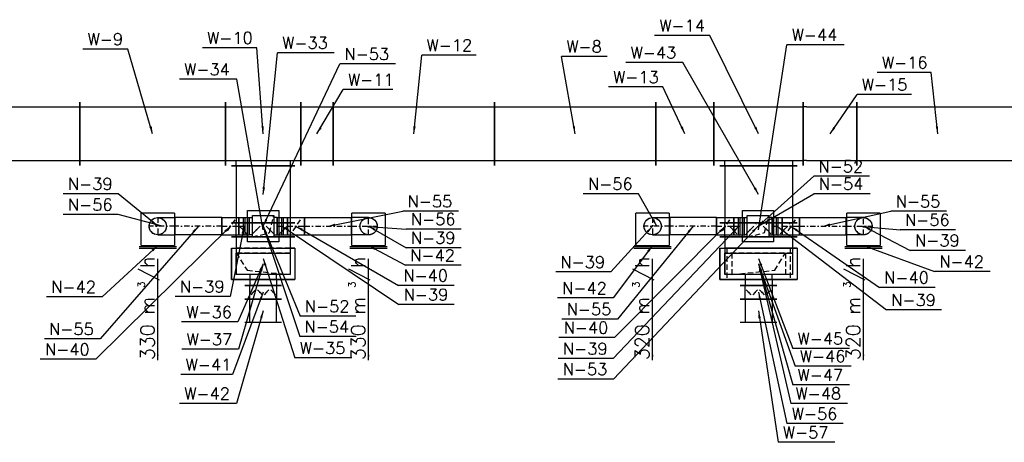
# Model space of a CAD drawing. Extents: x 109611 to 371611, y -232083 to 185490.
# Tile 21 of 24: x 302256 to 311409, y 105136 to 109067. Entities that reach past the tile are written whole.
import ezdxf

# ---------------------------------------------------------------- set-up
doc = ezdxf.new("R2010")
doc.units = 0
doc.header["$LTSCALE"] = 99.9
doc.header["$MEASUREMENT"] = 0
doc.linetypes.add('DASHDOT', pattern=[1, 0.5, -0.25, 0, -0.25])
doc.linetypes.add('DASHED', pattern=[0.75, 0.5, -0.25])
for name, color, linetype in [('FLUID-N', 7, 'Continuous'), ('FLUID-N-110-NUM', 7, 'Continuous'), ('FLUID-N-130-ARRGR', 7, 'Continuous'), ('FLUID-N-SYM', 7, 'Continuous'), ('FLUID-W', 7, 'Continuous'), ('FLUID-W-110-NUM', 7, 'Continuous')]:
    doc.layers.add(name, color=color, linetype=linetype)
doc.styles.add('FDBES', font='simplex.shx')
doc.dimstyles.new('FDBES', dxfattribs={"dimscale": 50, "dimtxt": 4, "dimasz": 2.5, "dimexe": 0.8, "dimexo": 2, "dimgap": 1, "dimtad": 1, "dimdsep": 46, "dimtxsty": 'FDBES', "dimcen": 2.5, "dimclrd": 4, "dimclre": 5, "dimadec": 0, "dimazin": 0, "dimtfac": 1, "dimtmove": 0, "dimatfit": 3, "dimfxl": 0, "dimarcsym": 0})

# ---------------------------------------------------------------- blocks, each defined once
blk = doc.blocks.new('*U537')
at = {"color": 14, "linetype": 'Continuous', "lineweight": -2}
for p, q in [((-107.5, -170), (-107.5, 170)), ((107.5, 170), (107.5, -170))]:
    blk.add_line(p, q, dxfattribs=at)
at = {"color": 0, "linetype": 'ByBlock', "lineweight": -2}
for p, q in [((-107.5, 125), (107.5, 125)), ((-107.5, -125), (107.5, -125))]:
    blk.add_line(p, q, dxfattribs=at)
blk = doc.blocks.new('*U536')
at = {"color": 14, "linetype": 'Continuous', "lineweight": -2}
for p, q in [((-65, -170), (-65, 170)), ((65, 170), (65, -170))]:
    blk.add_line(p, q, dxfattribs=at)
at = {"color": 0, "linetype": 'ByBlock', "lineweight": -2}
for p, q in [((-65, 125), (65, 125)), ((65, -125), (-65, -125))]:
    blk.add_line(p, q, dxfattribs=at)
at = {"color": 30, "linetype": 'DASHED'}
for p, q in [((0, 93.8), (-22.1, 115.8)), ((0, 93.8), (22.1, 71.7)), ((0, 31.2), (-22.1, 9.2)), ((0, 31.2), (22.1, 53.3)), ((0, -31.2), (-22.1, -9.2)), ((0, -31.2), (22.1, -53.3)), ((0, -93.8), (22.1, -71.7)), ((0, -93.8), (-22.1, -115.8))]:
    blk.add_line(p, q, dxfattribs=at)
at = {"color": 30, "linetype": 'Continuous'}
for points in [[(-4, 93.8, 8, 8, 1), (4, 93.8, 8, 8, 1)], [(-4, 31.2, 8, 8, 1), (4, 31.2, 8, 8, 1)], [(-4, -31.2, 8, 8, 1), (4, -31.2, 8, 8, 1)], [(-4, -93.8, 8, 8, 1), (4, -93.8, 8, 8, 1)]]:
    blk.add_lwpolyline(points, format="xyseb", close=True, dxfattribs=at)
blk = doc.blocks.new('*U535')
at = {"color": 30, "linetype": 'Continuous'}
for p, q in [((-145, -295), (-145, 295)), ((-145, 295), (145, 295)), ((145, 295), (145, -295)), ((145, -295), (-145, -295))]:
    blk.add_line(p, q, dxfattribs=at)
at = {"color": 0, "linetype": 'ByBlock', "lineweight": -2}
for p, q in [((-100, -250), (-100, 250)), ((-100, 250), (100, 250)), ((100, 250), (100, -250)), ((145, 125), (200, 125)), ((145, -125), (200, -125)), ((100, -250), (-100, -250))]:
    blk.add_line(p, q, dxfattribs=at)
at = {"color": 30, "linetype": 'DASHED'}
for p, q in [((60, -150), (100, 250)), ((145, 125), (100, 125)), ((-100, -250), (60, -150)), ((100, -125), (145, -125))]:
    blk.add_line(p, q, dxfattribs=at)
at = {"color": 14, "linetype": 'Continuous', "lineweight": -2}
blk.add_line((200, 170), (200, -170), dxfattribs=at)
blk = doc.blocks.new('*U534')
at = {"color": 30, "linetype": 'Continuous'}
for p, q in [((-295, -145), (-295, 145)), ((-295, 145), (295, 145)), ((295, 145), (295, -145)), ((295, -145), (-295, -145))]:
    blk.add_line(p, q, dxfattribs=at)
at = {"color": 0, "linetype": 'ByBlock', "lineweight": -2}
for p, q in [((-250, -100), (-250, 100)), ((-250, 100), (250, 100)), ((250, 100), (250, -100)), ((250, -100), (-250, -100))]:
    blk.add_line(p, q, dxfattribs=at)
blk = doc.blocks.new('*U533')
at = {"color": 14, "linetype": 'Continuous', "lineweight": -2}
blk.add_line((-200, -295), (-200, 295), dxfattribs=at)
at = {"color": 30, "linetype": 'Continuous'}
for p, q in [((-95, 295), (195, 295)), ((-95, 295), (-95, 250)), ((195, -295), (195, 295)), ((-95, -295), (-95, -250)), ((-95, -295), (195, -295))]:
    blk.add_line(p, q, dxfattribs=at)
at = {"color": 0, "linetype": 'ByBlock', "lineweight": -2}
for p, q in [((-200, 250), (150, 250)), ((150, 250), (150, -250)), ((-200, -250), (150, -250))]:
    blk.add_line(p, q, dxfattribs=at)
at = {"color": 30, "linetype": 'DASHED'}
for p, q in [((-95, 250), (-95, -250)), ((-50, 250), (-50, -250))]:
    blk.add_line(p, q, dxfattribs=at)
blk = doc.blocks.new('*U532')
at = {"color": 14, "linetype": 'Continuous', "lineweight": -2}
for p, q in [((-65, -295), (-65, 295)), ((65, 295), (65, -295))]:
    blk.add_line(p, q, dxfattribs=at)
at = {"color": 0, "linetype": 'ByBlock', "lineweight": -2}
for p, q in [((-65, 250), (65, 250)), ((65, -250), (-65, -250))]:
    blk.add_line(p, q, dxfattribs=at)
at = {"color": 30, "linetype": 'DASHED'}
for p, q in [((0, 187.5), (-44.2, 231.7)), ((0, 187.5), (44.2, 143.3)), ((0, 62.5), (44.2, 106.7)), ((0, 62.5), (-44.2, 18.3)), ((0, -62.5), (-44.2, -18.3)), ((0, -62.5), (44.2, -106.7)), ((0, -187.5), (44.2, -143.3)), ((0, -187.5), (-44.2, -231.7))]:
    blk.add_line(p, q, dxfattribs=at)
at = {"color": 30, "linetype": 'Continuous'}
for points in [[(-4, 187.5, 8, 8, 1), (4, 187.5, 8, 8, 1)], [(-4, 62.5, 8, 8, 1), (4, 62.5, 8, 8, 1)], [(-4, -62.5, 8, 8, 1), (4, -62.5, 8, 8, 1)], [(-4, -187.5, 8, 8, 1), (4, -187.5, 8, 8, 1)]]:
    blk.add_lwpolyline(points, format="xyseb", close=True, dxfattribs=at)
blk = doc.blocks.new('*U531')
at = {"color": 14, "linetype": 'Continuous', "lineweight": -2}
for p, q in [((-265, -295), (-265, 295)), ((265, 295), (265, -295))]:
    blk.add_line(p, q, dxfattribs=at)
at = {"color": 0, "linetype": 'ByBlock', "lineweight": -2}
for p, q in [((-265, 250), (265, 250)), ((-265, -250), (265, -250))]:
    blk.add_line(p, q, dxfattribs=at)
blk = doc.blocks.new('*U530')
at = {"color": 14, "linetype": 'Continuous', "lineweight": -2}
for p, q in [((-150, -295), (-150, 295)), ((150, 295), (150, -295))]:
    blk.add_line(p, q, dxfattribs=at)
at = {"color": 0, "linetype": 'ByBlock', "lineweight": -2}
for p, q in [((-150, 250), (150, 250)), ((-150, -250), (150, -250))]:
    blk.add_line(p, q, dxfattribs=at)
blk = doc.blocks.new('*U528')
at = {"color": 14, "linetype": 'Continuous', "lineweight": -2}
blk.add_line((-120, -80), (-120, 80), dxfattribs=at)
at = {"color": 0, "linetype": 'ByBlock', "lineweight": -2}
for p, q in [((40, 80), (-120, 80)), ((40, -80), (-120, -80))]:
    blk.add_line(p, q, dxfattribs=at)
blk.add_circle((40, 0), 80, dxfattribs=at)
at = {"layer": 'FLUID-N-SYM', "color": 2, "linetype": 'DASHDOT'}
for p, q in [((-120, 0), (120, 0)), ((40, -80), (40, 80))]:
    blk.add_line(p, q, dxfattribs=at)
blk = doc.blocks.new('*U527')
at = {"color": 0, "linetype": 'ByBlock', "lineweight": -2}
for p, q in [((-155, 0), (-155, 300)), ((155, 300), (-155, 300)), ((155, 300), (155, 0)), ((-155, 0), (155, 0)), ((-173.5, -25), (173.5, -25))]:
    blk.add_line(p, q, dxfattribs=at)
at = {"color": 30, "linetype": 'Continuous'}
for p, q in [((-125, -10), (-125, 0)), ((125, -10), (125, 0)), ((-173.5, -10), (173.5, -10))]:
    blk.add_line(p, q, dxfattribs=at)
at = {"color": 30, "linetype": 'DASHED'}
blk.add_circle((0, 180), 80, dxfattribs=at)
blk = doc.blocks.new('*U526')
at = {"color": 0, "linetype": 'ByBlock', "lineweight": -2}
blk.add_circle((0, 0), 80, dxfattribs=at)
blk = doc.blocks.new('*U525')
at = {"color": 14, "linetype": 'Continuous', "lineweight": -2}
for p, q in [((-217.5, -80), (-217.5, 80)), ((217.5, 80), (217.5, -80))]:
    blk.add_line(p, q, dxfattribs=at)
at = {"color": 0, "linetype": 'ByBlock', "lineweight": -2}
for p, q in [((-217.5, 80), (217.5, 80)), ((-217.5, -80), (217.5, -80))]:
    blk.add_line(p, q, dxfattribs=at)
at = {"layer": 'FLUID-N-SYM', "color": 2, "linetype": 'DASHDOT'}
blk.add_line((-217.5, 0), (217.5, 0), dxfattribs=at)
blk = doc.blocks.new('*U524')
at = {"color": 0, "linetype": 'ByBlock', "lineweight": -2}
blk.add_circle((0, 0), 80, dxfattribs=at)
blk = doc.blocks.new('*U523')
at = {"color": 0, "linetype": 'ByBlock', "lineweight": -2}
for p, q in [((-155, 0), (-155, 300)), ((155, 300), (-155, 300)), ((155, 300), (155, 0)), ((-155, 0), (155, 0)), ((-173.5, -25), (173.5, -25))]:
    blk.add_line(p, q, dxfattribs=at)
at = {"color": 30, "linetype": 'Continuous'}
for p, q in [((-125, -10), (-125, 0)), ((125, -10), (125, 0)), ((-173.5, -10), (173.5, -10))]:
    blk.add_line(p, q, dxfattribs=at)
at = {"color": 30, "linetype": 'DASHED'}
blk.add_circle((0, 180), 80, dxfattribs=at)
blk = doc.blocks.new('*U522')
at = {"color": 14, "linetype": 'Continuous', "lineweight": -2}
for p, q in [((-217.5, -80), (-217.5, 80)), ((217.5, 80), (217.5, -80))]:
    blk.add_line(p, q, dxfattribs=at)
at = {"color": 0, "linetype": 'ByBlock', "lineweight": -2}
for p, q in [((-217.5, 80), (217.5, 80)), ((-217.5, -80), (217.5, -80))]:
    blk.add_line(p, q, dxfattribs=at)
at = {"layer": 'FLUID-N-SYM', "color": 2, "linetype": 'DASHDOT'}
blk.add_line((-217.5, 0), (217.5, 0), dxfattribs=at)
blk = doc.blocks.new('*U521')
at = {"color": 14, "linetype": 'Continuous', "lineweight": -2}
blk.add_line((-120, -80), (-120, 80), dxfattribs=at)
at = {"color": 0, "linetype": 'ByBlock', "lineweight": -2}
for p, q in [((40, 80), (-120, 80)), ((40, -80), (-120, -80))]:
    blk.add_line(p, q, dxfattribs=at)
blk.add_circle((40, 0), 80, dxfattribs=at)
at = {"layer": 'FLUID-N-SYM', "color": 2, "linetype": 'DASHDOT'}
for p, q in [((-120, 0), (120, 0)), ((40, -80), (40, 80))]:
    blk.add_line(p, q, dxfattribs=at)
blk = doc.blocks.new('*U520')
at = {"color": 14, "linetype": 'Continuous', "lineweight": -2}
for p, q in [((-47.5, -80), (-47.5, 80)), ((47.5, 80), (47.5, -80))]:
    blk.add_line(p, q, dxfattribs=at)
at = {"color": 0, "linetype": 'ByBlock', "lineweight": -2}
for p, q in [((-47.5, 80), (47.5, 80)), ((-47.5, -80), (47.5, -80))]:
    blk.add_line(p, q, dxfattribs=at)
at = {"color": 30, "linetype": 'Continuous'}
for p, q in [((-7.5, 80), (-7.5, -80)), ((7.5, 80), (7.5, -80))]:
    blk.add_line(p, q, dxfattribs=at)
at = {"layer": 'FLUID-N-SYM', "color": 2, "linetype": 'DASHDOT'}
blk.add_line((-47.5, 0), (47.5, 0), dxfattribs=at)
blk = doc.blocks.new('*U519')
at = {"color": 14, "linetype": 'Continuous', "lineweight": -2}
for p, q in [((-80, -80), (-80, 80)), ((80, 80), (80, -80))]:
    blk.add_line(p, q, dxfattribs=at)
at = {"color": 0, "linetype": 'ByBlock', "lineweight": -2}
for p, q in [((-80, 80), (80, 80)), ((-80, -80), (80, -80))]:
    blk.add_line(p, q, dxfattribs=at)
at = {"color": 30, "linetype": 'DASHED'}
blk.add_line((40, 60), (-40, -60), dxfattribs=at)
at = {"color": 30, "linetype": 'Continuous'}
blk.add_lwpolyline([(-4, 0, 8, 8, 1), (4, 0, 8, 8, 1)], format="xyseb", close=True, dxfattribs=at)
at = {"layer": 'FLUID-N-SYM', "color": 2, "linetype": 'DASHDOT'}
blk.add_line((-80, 0), (80, 0), dxfattribs=at)
blk = doc.blocks.new('*U518')
at = {"color": 14, "linetype": 'Continuous', "lineweight": -2}
for p, q in [((-350, -295), (-350, 295)), ((350, 295), (350, -295)), ((295, -300), (-295, -300))]:
    blk.add_line(p, q, dxfattribs=at)
at = {"color": 0, "linetype": 'ByBlock', "lineweight": -2}
for p, q in [((-350, 250), (350, 250)), ((-350, -250), (350, -250)), ((-250, -300), (-250, -250)), ((250, -250), (250, -300))]:
    blk.add_line(p, q, dxfattribs=at)
blk = doc.blocks.new('*U517')
at = {"color": 14, "linetype": 'Continuous', "lineweight": -2}
for p, q in [((-47.5, -80), (-47.5, 80)), ((47.5, 80), (47.5, -80))]:
    blk.add_line(p, q, dxfattribs=at)
at = {"color": 0, "linetype": 'ByBlock', "lineweight": -2}
for p, q in [((-47.5, 80), (47.5, 80)), ((-47.5, -80), (47.5, -80))]:
    blk.add_line(p, q, dxfattribs=at)
at = {"color": 30, "linetype": 'Continuous'}
for p, q in [((-7.5, 80), (-7.5, -80)), ((7.5, 80), (7.5, -80))]:
    blk.add_line(p, q, dxfattribs=at)
at = {"layer": 'FLUID-N-SYM', "color": 2, "linetype": 'DASHDOT'}
blk.add_line((-47.5, 0), (47.5, 0), dxfattribs=at)
blk = doc.blocks.new('*U516')
at = {"color": 14, "linetype": 'Continuous', "lineweight": -2}
for p, q in [((-80, -80), (-80, 80)), ((80, 80), (80, -80))]:
    blk.add_line(p, q, dxfattribs=at)
at = {"color": 0, "linetype": 'ByBlock', "lineweight": -2}
for p, q in [((-80, 80), (80, 80)), ((-80, -80), (80, -80))]:
    blk.add_line(p, q, dxfattribs=at)
at = {"color": 30, "linetype": 'DASHED'}
blk.add_line((40, 60), (-40, -60), dxfattribs=at)
at = {"color": 30, "linetype": 'Continuous'}
blk.add_lwpolyline([(-4, 0, 8, 8, 1), (4, 0, 8, 8, 1)], format="xyseb", close=True, dxfattribs=at)
at = {"layer": 'FLUID-N-SYM', "color": 2, "linetype": 'DASHDOT'}
blk.add_line((-80, 0), (80, 0), dxfattribs=at)
blk = doc.blocks.new('*U515')
at = {"color": 30, "linetype": 'Continuous'}
for p, q in [((-145, 145), (145, 145)), ((-145, -145), (-145, 145)), ((145, 145), (145, -145)), ((145, -145), (-145, -145))]:
    blk.add_line(p, q, dxfattribs=at)
at = {"color": 0, "linetype": 'ByBlock', "lineweight": -2}
for p, q in [((-100, 100), (100, 100)), ((-100, -100), (-100, 100)), ((100, 100), (100, -100)), ((100, -100), (-100, -100))]:
    blk.add_line(p, q, dxfattribs=at)
blk = doc.blocks.new('*U514')
at = {"color": 30, "linetype": 'Continuous'}
for p, q in [((-145, -145), (-145, 145)), ((-145, 145), (145, 145)), ((145, 145), (145, -145)), ((145, -145), (-145, -145))]:
    blk.add_line(p, q, dxfattribs=at)
at = {"color": 0, "linetype": 'ByBlock', "lineweight": -2}
for p, q in [((-100, -100), (-100, 100)), ((-100, 100), (100, 100)), ((100, 100), (100, -100)), ((100, -100), (-100, -100))]:
    blk.add_line(p, q, dxfattribs=at)
at = {"color": 14, "linetype": 'Continuous', "lineweight": -2}
for p, q in [((-130, -80), (-130, 80)), ((130, 80), (130, -80))]:
    blk.add_line(p, q, dxfattribs=at)
at = {"color": 30, "linetype": 'DASHED'}
for p, q in [((-130, 80), (-100, 80)), ((130, 80), (100, 80)), ((-100, -80), (-130, -80)), ((100, -80), (130, -80))]:
    blk.add_line(p, q, dxfattribs=at)
blk = doc.blocks.new('*U513')
at = {"color": 14, "linetype": 'Continuous', "lineweight": -2}
for p, q in [((-750, -295), (-750, 295)), ((750, 295), (750, -295))]:
    blk.add_line(p, q, dxfattribs=at)
at = {"color": 0, "linetype": 'ByBlock', "lineweight": -2}
for p, q in [((-750, 250), (750, 250)), ((-750, -250), (750, -250))]:
    blk.add_line(p, q, dxfattribs=at)
blk = doc.blocks.new('*U511')
at = {"color": 14, "linetype": 'Continuous', "lineweight": -2}
for p, q in [((-677.5, -295), (-677.5, 295)), ((677.5, 295), (677.5, -295))]:
    blk.add_line(p, q, dxfattribs=at)
at = {"color": 0, "linetype": 'ByBlock', "lineweight": -2}
for p, q in [((-677.5, 250), (677.5, 250)), ((-677.5, -250), (677.5, -250))]:
    blk.add_line(p, q, dxfattribs=at)
blk = doc.blocks.new('*U608')
at = {"color": 0, "linetype": 'ByBlock', "lineweight": -2}
blk.add_circle((0, 0), 80, dxfattribs=at)
blk = doc.blocks.new('*U607')
at = {"color": 0, "linetype": 'ByBlock', "lineweight": -2}
for p, q in [((-155, 0), (-155, 300)), ((155, 300), (-155, 300)), ((155, 300), (155, 0)), ((-155, 0), (155, 0)), ((-173.5, -25), (173.5, -25))]:
    blk.add_line(p, q, dxfattribs=at)
at = {"color": 30, "linetype": 'Continuous'}
for p, q in [((-125, -10), (-125, 0)), ((125, -10), (125, 0)), ((-173.5, -10), (173.5, -10))]:
    blk.add_line(p, q, dxfattribs=at)
at = {"color": 30, "linetype": 'DASHED'}
blk.add_circle((0, 180), 80, dxfattribs=at)
blk = doc.blocks.new('*U606')
at = {"color": 14, "linetype": 'Continuous', "lineweight": -2}
blk.add_line((-120, -80), (-120, 80), dxfattribs=at)
at = {"color": 0, "linetype": 'ByBlock', "lineweight": -2}
for p, q in [((40, 80), (-120, 80)), ((40, -80), (-120, -80))]:
    blk.add_line(p, q, dxfattribs=at)
blk.add_circle((40, 0), 80, dxfattribs=at)
at = {"layer": 'FLUID-N-SYM', "color": 2, "linetype": 'DASHDOT'}
for p, q in [((-120, 0), (120, 0)), ((40, -80), (40, 80))]:
    blk.add_line(p, q, dxfattribs=at)
blk = doc.blocks.new('*U605')
at = {"color": 14, "linetype": 'Continuous', "lineweight": -2}
for p, q in [((-217.5, -80), (-217.5, 80)), ((217.5, 80), (217.5, -80))]:
    blk.add_line(p, q, dxfattribs=at)
at = {"color": 0, "linetype": 'ByBlock', "lineweight": -2}
for p, q in [((-217.5, 80), (217.5, 80)), ((-217.5, -80), (217.5, -80))]:
    blk.add_line(p, q, dxfattribs=at)
at = {"layer": 'FLUID-N-SYM', "color": 2, "linetype": 'DASHDOT'}
blk.add_line((-217.5, 0), (217.5, 0), dxfattribs=at)
blk = doc.blocks.new('*U604')
at = {"color": 14, "linetype": 'Continuous', "lineweight": -2}
blk.add_line((-120, -80), (-120, 80), dxfattribs=at)
at = {"color": 0, "linetype": 'ByBlock', "lineweight": -2}
for p, q in [((40, 80), (-120, 80)), ((40, -80), (-120, -80))]:
    blk.add_line(p, q, dxfattribs=at)
blk.add_circle((40, 0), 80, dxfattribs=at)
at = {"layer": 'FLUID-N-SYM', "color": 2, "linetype": 'DASHDOT'}
for p, q in [((-120, 0), (120, 0)), ((40, -80), (40, 80))]:
    blk.add_line(p, q, dxfattribs=at)
blk = doc.blocks.new('*U603')
at = {"color": 0, "linetype": 'ByBlock', "lineweight": -2}
for p, q in [((-155, 0), (-155, 300)), ((155, 300), (-155, 300)), ((155, 300), (155, 0)), ((-155, 0), (155, 0)), ((-173.5, -25), (173.5, -25))]:
    blk.add_line(p, q, dxfattribs=at)
at = {"color": 30, "linetype": 'Continuous'}
for p, q in [((-125, -10), (-125, 0)), ((125, -10), (125, 0)), ((-173.5, -10), (173.5, -10))]:
    blk.add_line(p, q, dxfattribs=at)
at = {"color": 30, "linetype": 'DASHED'}
blk.add_circle((0, 180), 80, dxfattribs=at)
blk = doc.blocks.new('*U602')
at = {"color": 0, "linetype": 'ByBlock', "lineweight": -2}
blk.add_circle((0, 0), 80, dxfattribs=at)
blk = doc.blocks.new('*U601')
at = {"color": 14, "linetype": 'Continuous', "lineweight": -2}
for p, q in [((-217.5, -80), (-217.5, 80)), ((217.5, 80), (217.5, -80))]:
    blk.add_line(p, q, dxfattribs=at)
at = {"color": 0, "linetype": 'ByBlock', "lineweight": -2}
for p, q in [((-217.5, 80), (217.5, 80)), ((-217.5, -80), (217.5, -80))]:
    blk.add_line(p, q, dxfattribs=at)
at = {"layer": 'FLUID-N-SYM', "color": 2, "linetype": 'DASHDOT'}
blk.add_line((-217.5, 0), (217.5, 0), dxfattribs=at)
blk = doc.blocks.new('*U600')
at = {"color": 14, "linetype": 'Continuous', "lineweight": -2}
for p, q in [((-80, -80), (-80, 80)), ((80, 80), (80, -80))]:
    blk.add_line(p, q, dxfattribs=at)
at = {"color": 0, "linetype": 'ByBlock', "lineweight": -2}
for p, q in [((-80, 80), (80, 80)), ((-80, -80), (80, -80))]:
    blk.add_line(p, q, dxfattribs=at)
at = {"color": 30, "linetype": 'DASHED'}
blk.add_line((40, 60), (-40, -60), dxfattribs=at)
at = {"color": 30, "linetype": 'Continuous'}
blk.add_lwpolyline([(-4, 0, 8, 8, 1), (4, 0, 8, 8, 1)], format="xyseb", close=True, dxfattribs=at)
at = {"layer": 'FLUID-N-SYM', "color": 2, "linetype": 'DASHDOT'}
blk.add_line((-80, 0), (80, 0), dxfattribs=at)
blk = doc.blocks.new('*U599')
at = {"color": 30, "linetype": 'Continuous'}
for p, q in [((-145, -145), (-145, 145)), ((-145, 145), (145, 145)), ((145, 145), (145, -145)), ((145, -145), (-145, -145))]:
    blk.add_line(p, q, dxfattribs=at)
at = {"color": 0, "linetype": 'ByBlock', "lineweight": -2}
for p, q in [((-100, -100), (-100, 100)), ((-100, 100), (100, 100)), ((100, 100), (100, -100)), ((100, -100), (-100, -100))]:
    blk.add_line(p, q, dxfattribs=at)
at = {"color": 14, "linetype": 'Continuous', "lineweight": -2}
for p, q in [((-130, -80), (-130, 80)), ((130, 80), (130, -80))]:
    blk.add_line(p, q, dxfattribs=at)
at = {"color": 30, "linetype": 'DASHED'}
for p, q in [((-130, 80), (-100, 80)), ((130, 80), (100, 80)), ((-100, -80), (-130, -80)), ((100, -80), (130, -80))]:
    blk.add_line(p, q, dxfattribs=at)
blk = doc.blocks.new('*U598')
at = {"color": 30, "linetype": 'Continuous'}
for p, q in [((-145, 145), (145, 145)), ((-145, -145), (-145, 145)), ((145, 145), (145, -145)), ((145, -145), (-145, -145))]:
    blk.add_line(p, q, dxfattribs=at)
at = {"color": 0, "linetype": 'ByBlock', "lineweight": -2}
for p, q in [((-100, 100), (100, 100)), ((-100, -100), (-100, 100)), ((100, 100), (100, -100)), ((100, -100), (-100, -100))]:
    blk.add_line(p, q, dxfattribs=at)
blk = doc.blocks.new('*U597')
at = {"color": 14, "linetype": 'Continuous', "lineweight": -2}
for p, q in [((-80, -80), (-80, 80)), ((80, 80), (80, -80))]:
    blk.add_line(p, q, dxfattribs=at)
at = {"color": 0, "linetype": 'ByBlock', "lineweight": -2}
for p, q in [((-80, 80), (80, 80)), ((-80, -80), (80, -80))]:
    blk.add_line(p, q, dxfattribs=at)
at = {"color": 30, "linetype": 'DASHED'}
blk.add_line((40, 60), (-40, -60), dxfattribs=at)
at = {"color": 30, "linetype": 'Continuous'}
blk.add_lwpolyline([(-4, 0, 8, 8, 1), (4, 0, 8, 8, 1)], format="xyseb", close=True, dxfattribs=at)
at = {"layer": 'FLUID-N-SYM', "color": 2, "linetype": 'DASHDOT'}
blk.add_line((-80, 0), (80, 0), dxfattribs=at)
blk = doc.blocks.new('*U596')
at = {"color": 14, "linetype": 'Continuous', "lineweight": -2}
for p, q in [((-47.5, -80), (-47.5, 80)), ((47.5, 80), (47.5, -80))]:
    blk.add_line(p, q, dxfattribs=at)
at = {"color": 0, "linetype": 'ByBlock', "lineweight": -2}
for p, q in [((-47.5, 80), (47.5, 80)), ((-47.5, -80), (47.5, -80))]:
    blk.add_line(p, q, dxfattribs=at)
at = {"color": 30, "linetype": 'Continuous'}
for p, q in [((-7.5, 80), (-7.5, -80)), ((7.5, 80), (7.5, -80))]:
    blk.add_line(p, q, dxfattribs=at)
at = {"layer": 'FLUID-N-SYM', "color": 2, "linetype": 'DASHDOT'}
blk.add_line((-47.5, 0), (47.5, 0), dxfattribs=at)
blk = doc.blocks.new('*U595')
at = {"color": 14, "linetype": 'Continuous', "lineweight": -2}
for p, q in [((-47.5, -80), (-47.5, 80)), ((47.5, 80), (47.5, -80))]:
    blk.add_line(p, q, dxfattribs=at)
at = {"color": 0, "linetype": 'ByBlock', "lineweight": -2}
for p, q in [((-47.5, 80), (47.5, 80)), ((-47.5, -80), (47.5, -80))]:
    blk.add_line(p, q, dxfattribs=at)
at = {"color": 30, "linetype": 'Continuous'}
for p, q in [((-7.5, 80), (-7.5, -80)), ((7.5, 80), (7.5, -80))]:
    blk.add_line(p, q, dxfattribs=at)
at = {"layer": 'FLUID-N-SYM', "color": 2, "linetype": 'DASHDOT'}
blk.add_line((-47.5, 0), (47.5, 0), dxfattribs=at)
blk = doc.blocks.new('*U594')
at = {"color": 30, "linetype": 'Continuous'}
for p, q in [((-145, -145), (-145, 145)), ((-145, 145), (145, 145)), ((145, 145), (145, -145)), ((145, -145), (-145, -145))]:
    blk.add_line(p, q, dxfattribs=at)
at = {"color": 0, "linetype": 'ByBlock', "lineweight": -2}
for p, q in [((-100, -100), (-100, 100)), ((-100, 100), (100, 100)), ((100, 100), (100, -100)), ((100, -100), (-100, -100))]:
    blk.add_line(p, q, dxfattribs=at)
at = {"color": 30, "linetype": 'DASHED'}
for p, q in [((60, -60), (100, 100)), ((-100, -100), (60, -60))]:
    blk.add_line(p, q, dxfattribs=at)
blk = doc.blocks.new('*U583')
at = {"color": 14, "linetype": 'Continuous', "lineweight": -2}
for p, q in [((-750, -295), (-750, 295)), ((750, 295), (750, -295))]:
    blk.add_line(p, q, dxfattribs=at)
at = {"color": 0, "linetype": 'ByBlock', "lineweight": -2}
for p, q in [((-750, 250), (750, 250)), ((-750, -250), (750, -250))]:
    blk.add_line(p, q, dxfattribs=at)
blk = doc.blocks.new('*U558')
at = {"color": 14, "linetype": 'Continuous', "lineweight": -2}
for p, q in [((-750, -295), (-750, 295)), ((750, 295), (750, -295))]:
    blk.add_line(p, q, dxfattribs=at)
at = {"color": 0, "linetype": 'ByBlock', "lineweight": -2}
for p, q in [((-750, 250), (750, 250)), ((-750, -250), (750, -250))]:
    blk.add_line(p, q, dxfattribs=at)
blk = doc.blocks.new('*U556')
at = {"color": 14, "linetype": 'Continuous', "lineweight": -2}
for p, q in [((-107.5, -170), (-107.5, 170)), ((107.5, 170), (107.5, -170))]:
    blk.add_line(p, q, dxfattribs=at)
at = {"color": 0, "linetype": 'ByBlock', "lineweight": -2}
for p, q in [((-107.5, 125), (107.5, 125)), ((-107.5, -125), (107.5, -125))]:
    blk.add_line(p, q, dxfattribs=at)
blk = doc.blocks.new('*U555')
at = {"color": 14, "linetype": 'Continuous', "lineweight": -2}
for p, q in [((-65, -170), (-65, 170)), ((65, 170), (65, -170))]:
    blk.add_line(p, q, dxfattribs=at)
at = {"color": 0, "linetype": 'ByBlock', "lineweight": -2}
for p, q in [((-65, 125), (65, 125)), ((65, -125), (-65, -125))]:
    blk.add_line(p, q, dxfattribs=at)
at = {"color": 30, "linetype": 'DASHED'}
for p, q in [((0, 93.8), (-22.1, 115.8)), ((0, 93.8), (22.1, 71.7)), ((0, 31.2), (-22.1, 9.2)), ((0, 31.2), (22.1, 53.3)), ((0, -31.2), (-22.1, -9.2)), ((0, -31.2), (22.1, -53.3)), ((0, -93.8), (22.1, -71.7)), ((0, -93.8), (-22.1, -115.8))]:
    blk.add_line(p, q, dxfattribs=at)
at = {"color": 30, "linetype": 'Continuous'}
for points in [[(-4, 93.8, 8, 8, 1), (4, 93.8, 8, 8, 1)], [(-4, 31.2, 8, 8, 1), (4, 31.2, 8, 8, 1)], [(-4, -31.2, 8, 8, 1), (4, -31.2, 8, 8, 1)], [(-4, -93.8, 8, 8, 1), (4, -93.8, 8, 8, 1)]]:
    blk.add_lwpolyline(points, format="xyseb", close=True, dxfattribs=at)
blk = doc.blocks.new('*U554')
at = {"color": 30, "linetype": 'Continuous'}
for p, q in [((-360, -145), (-360, 145)), ((-360, 145), (360, 145)), ((295, 145), (-295, 145)), ((360, 145), (360, -145)), ((360, -145), (-360, -145)), ((295, -145), (-295, -145))]:
    blk.add_line(p, q, dxfattribs=at)
at = {"color": 0, "linetype": 'ByBlock', "lineweight": -2}
for p, q in [((-315, -100), (-315, 100)), ((-315, 100), (315, 100)), ((315, 100), (315, -100)), ((315, -100), (-315, -100))]:
    blk.add_line(p, q, dxfattribs=at)
at = {"color": 30, "linetype": 'DASHED'}
for p, q in [((-295, 145), (-295, -145)), ((-250, 100), (-250, -100)), ((150, -60), (250, 100)), ((250, 100), (250, -100)), ((295, 145), (295, -145)), ((-250, -100), (150, -60))]:
    blk.add_line(p, q, dxfattribs=at)
blk = doc.blocks.new('*U553')
at = {"color": 30, "linetype": 'Continuous'}
for p, q in [((-145, -360), (-145, 360)), ((-145, 360), (145, 360)), ((145, 360), (145, -360)), ((145, -360), (-145, -360))]:
    blk.add_line(p, q, dxfattribs=at)
at = {"color": 0, "linetype": 'ByBlock', "lineweight": -2}
for p, q in [((-100, -315), (-100, 315)), ((-100, 315), (100, 315)), ((100, 315), (100, -315)), ((145, 125), (200, 125)), ((145, -125), (200, -125)), ((100, -315), (-100, -315))]:
    blk.add_line(p, q, dxfattribs=at)
at = {"color": 30, "linetype": 'DASHED'}
for p, q in [((145, 125), (100, 125)), ((100, -125), (145, -125))]:
    blk.add_line(p, q, dxfattribs=at)
at = {"color": 14, "linetype": 'Continuous', "lineweight": -2}
blk.add_line((200, 170), (200, -170), dxfattribs=at)
blk = doc.blocks.new('*U552')
at = {"color": 30, "linetype": 'Continuous'}
for p, q in [((-360, -145), (-360, 145)), ((-360, 145), (360, 145)), ((360, 145), (360, -145)), ((360, -145), (-360, -145))]:
    blk.add_line(p, q, dxfattribs=at)
at = {"color": 0, "linetype": 'ByBlock', "lineweight": -2}
for p, q in [((-315, -100), (-315, 100)), ((-315, 100), (315, 100)), ((315, 100), (315, -100)), ((315, -100), (-315, -100))]:
    blk.add_line(p, q, dxfattribs=at)
blk = doc.blocks.new('*U551')
at = {"color": 14, "linetype": 'Continuous', "lineweight": -2}
blk.add_line((-200, -360), (-200, 360), dxfattribs=at)
at = {"color": 0, "linetype": 'ByBlock', "lineweight": -2}
for p, q in [((-200, 315), (150, 315)), ((150, 315), (150, -315)), ((-200, -315), (150, -315))]:
    blk.add_line(p, q, dxfattribs=at)
at = {"color": 30, "linetype": 'Continuous'}
for p, q in [((-95, 360), (195, 360)), ((-95, 360), (-95, 315)), ((195, -360), (195, 360)), ((-95, -360), (-95, -315)), ((-95, -360), (195, -360))]:
    blk.add_line(p, q, dxfattribs=at)
at = {"color": 30, "linetype": 'DASHED'}
for p, q in [((-95, 315), (-95, -315)), ((-50, 315), (-50, -315))]:
    blk.add_line(p, q, dxfattribs=at)
blk = doc.blocks.new('*U550')
at = {"color": 14, "linetype": 'Continuous', "lineweight": -2}
for p, q in [((-65, -360), (-65, 360)), ((65, 360), (65, -360))]:
    blk.add_line(p, q, dxfattribs=at)
at = {"color": 0, "linetype": 'ByBlock', "lineweight": -2}
for p, q in [((-65, 315), (65, 315)), ((65, -315), (-65, -315))]:
    blk.add_line(p, q, dxfattribs=at)
at = {"color": 30, "linetype": 'DASHED'}
for p, q in [((0, 236.2), (-55.7, 291.9)), ((0, 236.2), (55.7, 180.6)), ((0, 78.8), (55.7, 134.4)), ((0, 78.8), (-55.7, 23.1)), ((0, -78.8), (-55.7, -23.1)), ((0, -78.8), (55.7, -134.4)), ((0, -236.2), (55.7, -180.6)), ((0, -236.2), (-55.7, -291.9))]:
    blk.add_line(p, q, dxfattribs=at)
at = {"color": 30, "linetype": 'Continuous'}
for points in [[(-4, 236.2, 8, 8, 1), (4, 236.2, 8, 8, 1)], [(-4, 78.8, 8, 8, 1), (4, 78.8, 8, 8, 1)], [(-4, -78.8, 8, 8, 1), (4, -78.8, 8, 8, 1)], [(-4, -236.2, 8, 8, 1), (4, -236.2, 8, 8, 1)]]:
    blk.add_lwpolyline(points, format="xyseb", close=True, dxfattribs=at)
blk = doc.blocks.new('*U549')
at = {"color": 14, "linetype": 'Continuous', "lineweight": -2}
for p, q in [((-265, -360), (-265, 360)), ((265, 360), (265, -360))]:
    blk.add_line(p, q, dxfattribs=at)
at = {"color": 0, "linetype": 'ByBlock', "lineweight": -2}
for p, q in [((-265, 315), (265, 315)), ((-265, -315), (265, -315))]:
    blk.add_line(p, q, dxfattribs=at)
blk = doc.blocks.new('*U548')
at = {"color": 14, "linetype": 'Continuous', "lineweight": -2}
for p, q in [((-250, -295), (-250, 295)), ((250, 295), (250, -295))]:
    blk.add_line(p, q, dxfattribs=at)
at = {"color": 0, "linetype": 'ByBlock', "lineweight": -2}
for p, q in [((-220, 250), (-250, 250)), ((220, 250), (-220, 250)), ((220, 250), (250, 250)), ((-220, -250), (-250, -250)), ((220, -250), (-220, -250)), ((220, -250), (250, -250))]:
    blk.add_line(p, q, dxfattribs=at)
blk = doc.blocks.new('*U547')
at = {"color": 14, "linetype": 'Continuous', "lineweight": -2}
for p, q in [((-270, -295), (-270, 295)), ((270, 295), (270, -295))]:
    blk.add_line(p, q, dxfattribs=at)
at = {"color": 0, "linetype": 'ByBlock', "lineweight": -2}
for p, q in [((-270, 250), (270, 250)), ((-270, -250), (270, -250))]:
    blk.add_line(p, q, dxfattribs=at)
blk = doc.blocks.new('*U539')
at = {"color": 14, "linetype": 'Continuous', "lineweight": -2}
for p, q in [((-750, -295), (-750, 295)), ((750, 295), (750, -295))]:
    blk.add_line(p, q, dxfattribs=at)
at = {"color": 0, "linetype": 'ByBlock', "lineweight": -2}
for p, q in [((-750, 250), (750, 250)), ((-750, -250), (750, -250))]:
    blk.add_line(p, q, dxfattribs=at)
blk = doc.blocks.new('*U538')
at = {"color": 14, "linetype": 'Continuous', "lineweight": -2}
for p, q in [((-415, -295), (-415, 295)), ((415, 295), (415, -295)), ((360, -300), (-360, -300))]:
    blk.add_line(p, q, dxfattribs=at)
at = {"color": 0, "linetype": 'ByBlock', "lineweight": -2}
for p, q in [((-415, 250), (415, 250)), ((-415, -250), (415, -250)), ((-315, -300), (-315, -250)), ((315, -250), (315, -300))]:
    blk.add_line(p, q, dxfattribs=at)
blk = doc.blocks.new('*U529')
at = {"color": 30, "linetype": 'Continuous'}
for p, q in [((-145, -145), (-145, 145)), ((-145, 145), (145, 145)), ((145, 145), (145, -145)), ((145, -145), (-145, -145))]:
    blk.add_line(p, q, dxfattribs=at)
at = {"color": 0, "linetype": 'ByBlock', "lineweight": -2}
for p, q in [((-100, -100), (-100, 100)), ((-100, 100), (100, 100)), ((100, 100), (100, -100)), ((100, -100), (-100, -100))]:
    blk.add_line(p, q, dxfattribs=at)
at = {"color": 30, "linetype": 'DASHED'}
for p, q in [((60, -60), (100, 100)), ((-100, -100), (60, -60))]:
    blk.add_line(p, q, dxfattribs=at)

msp = doc.modelspace()

# ---------------------------------------------------------------- linework, layer by layer
at = {"layer": 'FLUID-N-110-NUM', "color": 221}
for p, q in [((305748.9, 108656.6), (305231.4, 108656.6)), ((310155.3, 107610.3), (309637.8, 107610.3)), ((303172.9, 107448.3), (302660.6, 107448.3)), ((308007.7, 107448.3), (307495.4, 107448.3)), ((310162.6, 107448.3), (309639.8, 107448.3)), ((306335.9, 107285.7), (305818.4, 107285.7)), ((310873, 107285), (310355.5, 107285)), ((303172.9, 107254.8), (302660.6, 107254.8)), ((306360.9, 107120.1), (305848.7, 107120.1)), ((310954.3, 107112.7), (310442, 107112.7)), ((306360.9, 106946.6), (305848.7, 106946.6)), ((311047.5, 106921.8), (310535.3, 106921.8)), ((306360.3, 106783.1), (305842.8, 106783.1)), ((311278.5, 106726.3), (310761, 106726.3)), ((307751.3, 106720.8), (307239, 106720.8)), ((306296.4, 106595.6), (305778.9, 106595.6)), ((310765.8, 106577.3), (310248.3, 106577.3)), ((303023.5, 106490.1), (302506, 106490.1)), ((304214, 106492.9), (303701.7, 106492.9)), ((307772.6, 106478.7), (307255.1, 106478.7)), ((306293.8, 106418.1), (305781.5, 106418.1)), ((310826.3, 106367.7), (310314, 106367.7)), ((305380.6, 106309.4), (304863.1, 106309.4)), ((307814.4, 106283.1), (307296.9, 106283.1)), ((303002.9, 106098.3), (302485.4, 106098.3)), ((305382.7, 106119.7), (304859.9, 106119.7)), ((307786.4, 106110.8), (307268.9, 106110.8)), ((302965.1, 105909), (302447.6, 105909)), ((307774.5, 105915.2), (307262.2, 105915.2)), ((307777.1, 105724.3), (307259.6, 105724.3))]:
    msp.add_line(p, q, dxfattribs=at)
at = {"layer": 'FLUID-W-110-NUM', "color": 221}
for p, q in [((308670.5, 108920.6), (308158.2, 108920.6)), ((309921.7, 108834), (309388.4, 108834)), ((303260.8, 108794.5), (302842.8, 108794.5)), ((304461.1, 108805.4), (303954.1, 108805.4)), ((305180.2, 108760.1), (304652.2, 108760.1)), ((306500.8, 108737.4), (305993.7, 108737.4)), ((307716.8, 108725.9), (307293.6, 108725.9)), ((308419.4, 108669.6), (307891.4, 108669.6)), ((310729.4, 108576.2), (310227.6, 108576.2)), ((304274.2, 108513), (303741, 108513)), ((305724, 108416.4), (305264.1, 108416.4)), ((308235.2, 108441.2), (307728.2, 108441.2)), ((310546.8, 108371.4), (310039.8, 108371.4)), ((304283.6, 106255.6), (303760.8, 106255.6)), ((304291.6, 106003.1), (303763.6, 106003.1)), ((309970.4, 106009.3), (309442.4, 106009.3)), ((305343.3, 105921.4), (304815.3, 105921.4)), ((309986.6, 105845), (309463.9, 105845)), ((304235.7, 105766.7), (303754.9, 105766.7)), ((309970.4, 105671.3), (309442.4, 105671.3)), ((304270.1, 105498.3), (303742.1, 105498.3)), ((309951.7, 105498.3), (309423.7, 105498.3)), ((309911.4, 105309.8), (309388.7, 105309.8)), ((309834.2, 105136.1), (309306.2, 105136.1))]:
    msp.add_line(p, q, dxfattribs=at)

# ---------------------------------------------------------------- block references
at = {"layer": 'FLUID-N', "color": 121, "linetype": 'Continuous'}
for name, p, rotation in [('*U515', (304519.7, 107146.3), 1.183053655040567e-11), ('*U514', (304519.7, 107146.3), 1.183053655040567e-11), ('*U529', (304519.7, 107146.3), 1.183053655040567e-11), ('*U599', (309119.7, 107146.3), 1.183053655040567e-11), ('*U598', (309119.7, 107146.3), 1.183053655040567e-11), ('*U594', (309119.7, 107146.3), 1.183053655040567e-11), ('*U527', (303539.7, 106966.3), 1.183053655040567e-11), ('*U528', (303579.7, 107146.3), 180), ('*U526', (303539.7, 107146.3), 180), ('*U525', (303917.2, 107146.3), 180), ('*U516', (304214.7, 107146.3), 1.183053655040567e-11), ('*U517', (304342.2, 107146.3), 1.183053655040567e-11), ('*U520', (304697.2, 107146.3), 1.183053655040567e-11), ('*U519', (304824.7, 107146.3), 1.183053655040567e-11), ('*U522', (305122.2, 107146.3), 1.183053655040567e-11), ('*U523', (305499.7, 106966.3), 1.183053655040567e-11), ('*U521', (305459.7, 107146.3), 1.183053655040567e-11), ('*U524', (305499.7, 107146.3), 1.183053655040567e-11), ('*U607', (308139.7, 106966.3), 1.183053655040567e-11), ('*U608', (308139.7, 107146.3), 180), ('*U606', (308179.7, 107146.3), 180), ('*U605', (308517.2, 107146.3), 180), ('*U597', (308814.7, 107146.3), 1.183053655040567e-11), ('*U596', (308942.2, 107146.3), 1.183053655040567e-11), ('*U595', (309297.2, 107146.3), 1.183053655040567e-11), ('*U600', (309424.7, 107146.3), 1.183053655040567e-11), ('*U601', (309722.2, 107146.3), 1.183053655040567e-11), ('*U603', (310099.7, 106966.3), 1.183053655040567e-11), ('*U604', (310059.7, 107146.3), 1.183053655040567e-11), ('*U602', (310099.7, 107146.3), 1.183053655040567e-11)]:
    msp.add_blockref(name, p, dxfattribs=dict(at, rotation=rotation))
at = {"layer": 'FLUID-W', "color": 242, "linetype": 'Continuous'}
for name, p, rotation in [('*U513', (302064.7, 108006.3), 1.183053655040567e-11), ('*U511', (303492.2, 108006.3), 1.183053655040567e-11), ('*U518', (304519.7, 108006.3), 1.183053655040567e-11), ('*U530', (305019.7, 108006.3), 1.183053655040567e-11), ('*U539', (305919.7, 108006.3), 1.183053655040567e-11), ('*U583', (307419.7, 108006.3), 1.183053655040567e-11), ('*U547', (308439.7, 108006.3), 1.183053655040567e-11), ('*U538', (309124.7, 108006.3), 1.183053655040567e-11), ('*U548', (309789.7, 108006.3), 180), ('*U558', (310789.7, 108006.3), 1.183053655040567e-11), ('*U531', (304519.7, 107441.3), 270.0000000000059), ('*U549', (309124.7, 107441.3), 270.0000000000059), ('*U532', (304519.7, 107111.3), 270.0000000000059), ('*U550', (309124.7, 107111.3), 270.0000000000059), ('*U533', (304519.7, 106846.3), 270.0000000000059), ('*U551', (309124.7, 106846.3), 270.0000000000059), ('*U535', (304519.7, 106796.3), 270.0000000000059), ('*U534', (304519.7, 106796.3), 1.183053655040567e-11), ('*U554', (309124.7, 106796.3), 1.183053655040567e-11), ('*U553', (309124.7, 106796.3), 270.0000000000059), ('*U552', (309124.7, 106796.3), 1.183053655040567e-11), ('*U536', (304519.7, 106531.3), 89.99999999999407), ('*U555', (309124.7, 106531.3), 270.0000000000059), ('*U537', (304519.7, 106358.8), 89.99999999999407), ('*U556', (309124.7, 106358.8), 270.0000000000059)]:
    msp.add_blockref(name, p, dxfattribs=dict(at, rotation=rotation))

# ---------------------------------------------------------------- texts
at = {"layer": 'FLUID-N-110-NUM', "color": 151, "linetype": 'ByBlock', "style": 'FDBES'}
for s, p in [('N-53', (305275.4, 108693.2)), ('N-52', (309681.8, 107646.9)), ('N-39', (302704.6, 107484.9)), ('N-56', (307539.4, 107484.9)), ('N-54', (309683.8, 107484.9)), ('N-56', (302704.6, 107291.5)), ('N-55', (305862.4, 107322.4)), ('N-55', (310399.5, 107321.7)), ('N-56', (305892.7, 107156.7)), ('N-56', (310486, 107149.4)), ('N-39', (305892.7, 106983.2)), ('N-39', (310579.3, 106958.5)), ('N-42', (305886.8, 106819.7)), ('N-39', (307283, 106757.5)), ('N-42', (310805, 106762.9)), ('N-40', (305822.9, 106632.2)), ('N-40', (310292.3, 106613.9)), ('N-42', (302550, 106526.8)), ('N-39', (303745.7, 106529.6)), ('N-39', (305825.5, 106454.8)), ('N-42', (307299.1, 106515.3)), ('N-52', (304907.1, 106346)), ('N-39', (310358, 106404.4)), ('N-55', (307340.9, 106319.7)), ('N-54', (304903.9, 106156.3)), ('N-55', (302529.4, 106134.9)), ('N-40', (307312.9, 106147.5)), ('N-40', (302491.6, 105945.7)), ('N-39', (307306.2, 105951.9)), ('N-53', (307303.6, 105761))]:
    msp.add_text(s, height=110, dxfattribs=at).set_placement(p)
at = {"layer": 'FLUID-N-130-ARRGR', "color": 181, "style": 'FDBES', "oblique": 360}
for s, height, p in [('/h', 130, (303508.8, 106637)), ('/h', 130, (305468.8, 106637)), ('/h', 130, (308108.8, 106637)), ('/h', 130, (310068.8, 106637)), ('3', 65, (303419, 106575.1)), ('3', 65, (305379, 106575.1)), ('3', 65, (308019, 106575.1)), ('3', 65, (309979, 106575.1)), ('330 m', 130, (303508.8, 105900.3)), ('330 m', 130, (305468.8, 105900.3)), ('320 m', 130, (308108.8, 105900.3)), ('320 m', 130, (310068.8, 105900.3))]:
    msp.add_text(s, height=height, rotation=90, dxfattribs=at).set_placement(p)
at = {"layer": 'FLUID-W-110-NUM', "color": 151, "linetype": 'ByBlock', "style": 'FDBES'}
for s, p in [('W-14', (308202.2, 108957.3)), ('W-9', (302886.8, 108831.1)), ('W-10', (303998.1, 108842.1)), ('W-44', (309432.4, 108870.7)), ('W-33', (304696.2, 108796.8)), ('W-12', (306037.7, 108774)), ('W-8', (307337.6, 108762.6)), ('W-43', (307935.4, 108706.2)), ('W-34', (303785, 108549.7)), ('W-16', (310271.6, 108612.8)), ('W-11', (305308.1, 108453.1)), ('W-13', (307772.2, 108477.9)), ('W-15', (310083.8, 108408.1)), ('W-36', (303804.8, 106292.3)), ('W-37', (303807.6, 106039.8)), ('W-45', (309486.4, 106045.9)), ('W-35', (304859.3, 105958)), ('W-46', (309507.9, 105881.6)), ('W-41', (303798.9, 105803.3)), ('W-47', (309486.4, 105707.9)), ('W-42', (303786.1, 105534.9)), ('W-48', (309467.7, 105534.9)), ('W-56', (309432.7, 105346.5)), ('W-57', (309350.2, 105172.8))]:
    msp.add_text(s, height=110, dxfattribs=at).set_placement(p)

# ---------------------------------------------------------------- leaders
at = {"layer": 'FLUID-N-110-NUM'}
for points in [[(304519.7, 107146.3), (305231.4, 108656.6)], [(309119.7, 107146.3), (309637.8, 107610.3)], [(303539.7, 107146.3), (303172.9, 107448.3)], [(308179.7, 107146.3), (308007.7, 107448.3)], [(309119.7, 107146.3), (309639.8, 107448.3)], [(305122.2, 107146.3), (305818.4, 107285.7)], [(309722.2, 107146.3), (310355.5, 107285)], [(303579.7, 107146.3), (303172.9, 107254.8)], [(304214.7, 107146.3), (302965.1, 105909)], [(303917.2, 107146.3), (303002.9, 106098.3)], [(304342.2, 107146.3), (304214, 106492.9)], [(304519.7, 107146.3), (304863.1, 106309.4)], [(304519.7, 107146.3), (304859.9, 106119.7)], [(304697.2, 107146.3), (305781.5, 106418.1)], [(304824.7, 107146.3), (305778.9, 106595.6)], [(305459.7, 107146.3), (305848.7, 107120.1)], [(305499.7, 107146.3), (305848.7, 106946.6)], [(308139.7, 107146.3), (307751.3, 106720.8)], [(308942.2, 107146.3), (307774.5, 105915.2)], [(309119.7, 107146.3), (307777.1, 105724.3)], [(308814.7, 107146.3), (307786.4, 106110.8)], [(308517.2, 107146.3), (307814.4, 106283.1)], [(309297.2, 107146.3), (310314, 106367.7)], [(309424.7, 107146.3), (310248.3, 106577.3)], [(310059.7, 107146.3), (310442, 107112.7)], [(310099.7, 107146.3), (310535.3, 106921.8)], [(303539.7, 106966.3), (303023.5, 106490.1)], [(305499.7, 106966.3), (305842.8, 106783.1)], [(308139.7, 106966.3), (307772.6, 106478.7)], [(310099.7, 106966.3), (310761, 106726.3)]]:
    msp.add_leader(points, dimstyle='FDBES', override={"dimscale": 27.5, "dimclrd": 5}, dxfattribs=at)
at = {"layer": 'FLUID-N-130-ARRGR'}
for points in [[(303539.7, 105900.3), (303539.7, 106841.3)], [(305499.7, 105900.3), (305499.7, 106841.3)], [(308139.7, 105900.3), (308139.7, 106841.3)], [(310099.7, 105900.3), (310099.7, 106841.3)]]:
    msp.add_leader(points, dimstyle='FDBES', override={"dimscale": 20, "dimclrd": 5}, dxfattribs=at)
at = {"layer": 'FLUID-W-110-NUM'}
for points in [[(309124.7, 108006.3), (308670.5, 108920.6)], [(309124.7, 107111.3), (309388.4, 108834)], [(303492.2, 108006.3), (303260.8, 108794.5)], [(304519.7, 108006.3), (304461.1, 108805.4)], [(304519.7, 107441.3), (304652.2, 108760.1)], [(305919.7, 108006.3), (305993.7, 108737.4)], [(307419.7, 108006.3), (307293.6, 108725.9)], [(309124.7, 107441.3), (308419.4, 108669.6)], [(310789.7, 108006.3), (310729.4, 108576.2)], [(304519.7, 107111.3), (304274.2, 108513)], [(305019.7, 108006.3), (305264.1, 108416.4)], [(308439.7, 108006.3), (308235.2, 108441.2)], [(309789.7, 108006.3), (310039.8, 108371.4)], [(304519.7, 106846.3), (304815.3, 105921.4)], [(309124.7, 106846.3), (309442.4, 106009.3)], [(304519.7, 106796.3), (304283.6, 106255.6)], [(304519.7, 106796.3), (304291.6, 106003.1)], [(309124.7, 106796.3), (309463.9, 105845)], [(309124.7, 106796.3), (309442.4, 105671.3)], [(309124.7, 106796.3), (309423.7, 105498.3)], [(304519.7, 106531.3), (304235.7, 105766.7)], [(309124.7, 106531.3), (309388.7, 105309.8)], [(304519.7, 106358.8), (304270.1, 105498.3)], [(309124.7, 106358.8), (309306.2, 105136.1)]]:
    msp.add_leader(points, dimstyle='FDBES', override={"dimscale": 27.5, "dimclrd": 5}, dxfattribs=at)

doc.saveas('drawing.dxf')
